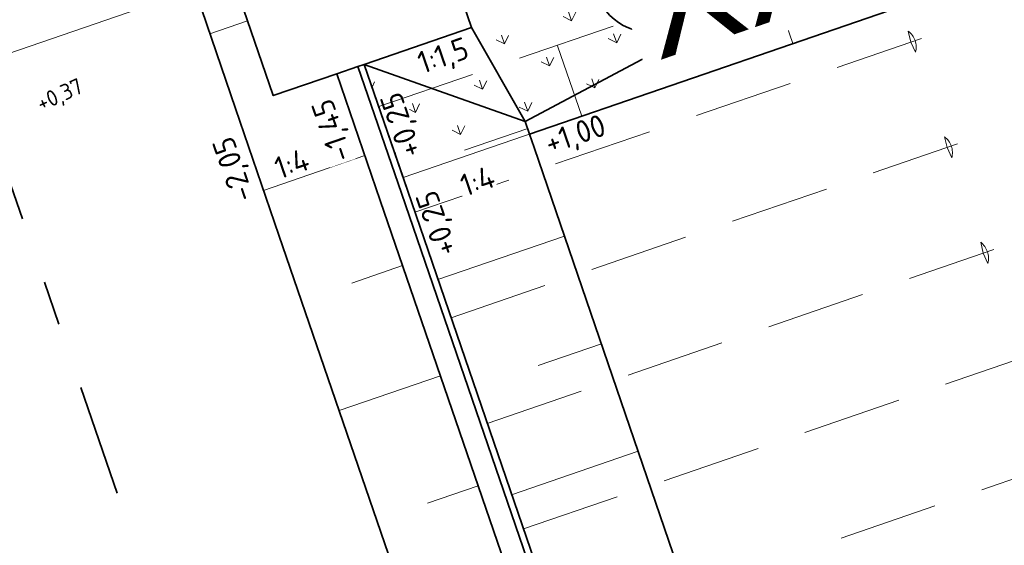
# Model space of a CAD drawing. Header units: metres. Extents: x 264779 to 275389, y 575281 to 580396.
# Tile 99 of 174: x 265347 to 265369, y 576962 to 576974. Entities that reach past the tile are written whole.
import ezdxf
from ezdxf.enums import TextEntityAlignment as Align

# ---------------------------------------------------------------- set-up
doc = ezdxf.new("R2018")
doc.units = ezdxf.units.M
doc.linetypes.add('AL-TEKENBLADGRENS', pattern=[11.5, 2.5, -1.5, 1, -1.5, 1, -1.5, 2.5])
doc.linetypes.add('HIDDEN', pattern=[9.525, 6.35, -3.175])
for name, color, linetype, lineweight in [('B-XX-AL-HOOGTELABEL-T25', 252, 'Continuous', 9), ('N-WA-RI-DETAIL1-G', 1, 'HIDDEN', 18), ('N-WE-GK-BESCHOEIING-G', 130, 'B-WE-GK-BESCHOEIING_TYPE_1-G', 35), ('N-WE-GK-BESCHOEIING_ACHTERKANT-G', 130, 'Continuous', 35), ('N-WE-GW-BERM-G', 90, 'Continuous', 35), ('N-WE-GW-TALUD_KRUIN-G', 3, 'Continuous', 35), ('N-WE-GW-TALUD_TEEN-G', 94, 'Continuous', 35), ('N-WE-GW-TALUDARCERING_KORT-G', 90, 'Continuous', 18), ('N-WE-GW-TALUDARCERING_LANG-G', 60, 'Continuous', 13), ('N-WE-GW-WATERGANG_BODEM-G', 44, 'Continuous', 35), ('N-XX-AL-HOOGTELABEL-T25-M', 7, 'Continuous', 25), ('X-XX-AL-TEKENBLADGRENS-G', 7, 'AL-TEKENBLADGRENS', 35)]:
    doc.layers.add(name, color=color, linetype=linetype, lineweight=lineweight)
for name, color, linetype, lineweight, true_color in [('N-BH-KG-GRENS_PERCEEL-G', 160, 'KG-PERCEEL', 18, 0x003fff), ('N-GV-GR-BOOM-S', 7, 'Continuous', 35, 0x00a500), ('N-GV-GR-GRAS_BERMKRUIDENMENGSEL-A', 7, 'Continuous', 18, 0x00a500), ('N-OI-RI-BELUCHTINGSDRAINAGE_PVC_160-G', 3, 'B-WE-RI-DRAINAGE_PVC_160-G', 35, 0x00ff00)]:
    doc.layers.add(name, color=color, linetype=linetype, lineweight=lineweight, true_color=true_color)
doc.layers.add('X-XX-AL-HULPLAAG-G', color=6, linetype='Continuous', lineweight=18, plot=False)
doc.styles.add('NLCS-ISO-ANNOTATIVE-T25', font='NLCS-ISO.ttf', dxfattribs={"height": 2.5})
doc.styles.add('NLCS-ISO-M1000-T25', font='NLCS-ISO.ttf', dxfattribs={"height": 2.5})
doc.styles.get("Standard").update_dxf_attribs({"font": 'arial.ttf'})
doc.linetypes.add('B-WE-GK-BESCHOEIING_TYPE_1-G', pattern='A,7.5,[151,NLCS.shx,S=2,R=0,X=-0.25,Y=0.6],2.5', length=10)
doc.linetypes.add('B-WE-RI-DRAINAGE_PVC_160-G', pattern='A,10.25,-3,[160,NLCS.shx,S=0.25,R=0,X=0,Y=0],-3.5,["o",Standard,S=1,R=0,X=-0.35,Y=-0.35],-3.25', length=20)
doc.linetypes.add('KG-PERCEEL', pattern='A,2.75,-1,["P",Standard,S=0.9,R=0,X=-0.5,Y=-0.45],-1,2.75,-1,[5,NLCS.shx,S=0.375,R=0,X=0,Y=0],-1', length=9.5)
pattern_1 = [(109.0885258, (229946.4539, 679547.0011), (-1.011904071, 0.491604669), [0.2109375, -1.380052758]), (64.0885258, (229946.4539, 679547.0011), (-1.011904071, 0.491604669), [0.2109375, -0.9140625]), (154.0885258, (229946.4539, 679547.0011), (-0.491604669, -1.011904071), [0.2109375, -0.9140625])]

# ---------------------------------------------------------------- blocks, each defined once
blk = doc.blocks.new('BOOM')
blk.add_lwpolyline([(0.4, 4.34), (0.41, 4.35), (0.41, 4.36), (0.42, 4.37), (0.43, 4.38), (0.44, 4.38), (0.44, 4.39), (0.45, 4.4), (0.46, 4.41), (0.46, 4.42), (0.47, 4.43), (0.47, 4.44), (0.48, 4.46), (0.48, 4.48), (0.47, 4.5), (0.47, 4.53), (0.44, 4.64, -0.52938), (0.49, 4.7, -0.087139), (2.05, 4.26, -0.372341), (2.11, 4.12), (2.17, 3.8), (2.01, 3.64), (1.84, 3.67), (1.63, 3.52), (1.71, 3.32), (1.92, 3.25), (2.5, 3.38), (2.64, 3.31), (2.63, 3.18), (2.5, 3.1), (2.38, 2.71), (2.53, 2.46), (2.92, 3.09, -0.504641), (3.14, 2.89, 0.331948), (3.27, 2.69, 0.282008), (3.68, 2.77), (3.65, 2.75, -0.512156), (3.84, 2.75, -0.16076), (4.7, -0.05), (4.59, -0.16), (4.59, -0.27), (4.48, -0.29), (4.5, -0.4), (4.33, -0.35), (4.28, -0.48), (4.48, -0.61), (4.55, -0.66), (4.66, -0.55, -0.106371), (4, -2.41), (3.42, -2.03), (3.31, -2.1), (3.24, -1.79), (3.03, -1.54), (2.79, -1.55), (2.79, -1.83), (2.61, -2.47), (2.64, -2.59), (2.77, -2.61), (3.62, -2.93, -0.236298), (-0.21, -4.62, 0.159625), (-0.32, -4.4, 0.350802), (-0.29, -4.17, -0.504641), (-0.55, -4.05), (-0.49, -3.84), (-0.6, -3.65), (-0.74, -3.67), (-0.76, -3.82), (-0.87, -3.88), (-1, -3.79), (-1.11, -3.2), (-1.19, -3.12), (-1.4, -3.13), (-1.46, -3.38), (-1.55, -3.41), (-1.63, -3.62), (-1.85, -3.5, 0.733583), (-1.77, -3.66, -0.861625), (-1.72, -3.81, 0.279978), (-1.88, -4.05), (-1.88, -4.06, -0.827056), (-2.04, -4.23, -0.116774), (-3.83, -2.36), (-3.79, -2.35), (-3.76, -2.34), (-3.74, -2.33), (-3.72, -2.32), (-3.71, -2.31), (-3.7, -2.3), (-3.69, -2.29), (-3.47, -2.01), (-3.47, -2), (-3.47, -1.99), (-3.46, -1.99), (-3.46, -1.98), (-3.46, -1.97), (-3.45, -1.96), (-3.45, -1.95), (-3.44, -1.94), (-3.44, -1.92), (-3.43, -1.91), (-3.42, -1.9), (-3.42, -1.88), (-3.41, -1.87), (-3.4, -1.85), (-3.39, -1.84), (-3.39, -1.82), (-3.38, -1.81), (-3.38, -1.79), (-3.38, -1.78), (-3.38, -1.77), (-3.38, -1.76), (-3.38, -1.75), (-3.38, -1.74), (-3.39, -1.73), (-3.4, -1.73), (-3.4, -1.72), (-3.41, -1.72), (-3.42, -1.72), (-3.43, -1.72), (-3.44, -1.72), (-3.45, -1.72), (-3.46, -1.71), (-3.47, -1.71), (-3.48, -1.71), (-3.49, -1.7), (-3.5, -1.69), (-3.52, -1.68), (-3.53, -1.67), (-3.54, -1.67), (-3.55, -1.66), (-3.56, -1.65), (-3.58, -1.64), (-3.59, -1.62), (-3.6, -1.61), (-3.83, -1.87), (-3.84, -1.86), (-3.85, -1.84), (-3.86, -1.83), (-3.87, -1.81), (-3.88, -1.8), (-3.89, -1.79), (-3.91, -1.78), (-3.94, -1.77), (-3.98, -1.78), (-4.04, -1.79), (-4.11, -1.81, -0.040997), (-4.42, -0.95), (-4.26, -0.97), (-4.11, -1.07), (-4.04, -1), (-3.95, -0.85), (-4.03, -0.72), (-3.99, -0.52), (-4.17, -0.51), (-4.29, -0.39), (-4.51, -0.53, -0.05814), (-4.6, 0.76), (-4.47, 0.74), (-3.96, 0.34), (-3.74, 0.41), (-2.88, 0.64), (-2.81, 0.92), (-3.14, 1.05), (-3.19, 1.16), (-3.8, 1.46), (-3.81, 1.63), (-4.02, 1.8), (-4.1, 1.97), (-3.96, 2.19), (-3.65, 2.24), (-3.36, 2.43), (-3.36, 2.62), (-3.54, 2.83), (-3.49, 2.92), (-3.56, 3.05, -0.13428), (-1.53, 4.46, -0.541727), (-1.47, 4.41), (-1.48, 4.28), (-1.48, 4.21), (-1.47, 4.16), (-1.46, 4.12), (-1.44, 4.09), (-1.42, 4.07), (-1.39, 4.05), (-1.37, 4.03), (-1.35, 4.02), (-1.33, 4), (-1.32, 3.99), (-1.3, 3.97), (-1.29, 3.96), (-1.27, 3.95), (-1.26, 3.94), (-1.24, 3.94), (-1.23, 3.94), (-1.21, 3.94), (-1.19, 3.95), (-1.17, 3.96), (-1.15, 3.97), (-1.14, 3.98), (-1.12, 3.99), (-1.1, 4), (-1.08, 4), (-1.06, 4.01), (-1.04, 4.01), (-1.02, 4.01), (-1, 4.02), (-0.98, 4.02), (-0.97, 4.02), (-0.95, 4.03), (-0.94, 4.04), (-0.92, 4.05), (-0.91, 4.06), (-0.9, 4.08), (-0.89, 3.99), (-0.87, 3.96), (-0.77, 3.8), (-0.56, 3.68), (-0.85, 4.16), (-0.85, 4.17), (-0.85, 4.18), (-0.84, 4.2), (-0.84, 4.21), (-0.85, 4.23), (-0.85, 4.24), (-0.86, 4.25), (-0.88, 4.27), (-0.9, 4.28), (-0.92, 4.3), (-0.94, 4.32), (-0.97, 4.35), (-1, 4.38), (-1.03, 4.42), (-1.11, 4.52, -0.543104), (-1.08, 4.59, -0.046766), (-0.22, 4.72, -0.385168), (-0.17, 4.68), (-0.14, 4.5), (-0.13, 4.45), (-0.11, 4.41), (-0.1, 4.38), (-0.08, 4.37), (-0.06, 4.36), (-0.04, 4.36), (-0.03, 4.36), (-0.01, 4.36), (0.01, 4.35), (0.02, 4.35), (0.04, 4.34), (0.06, 4.34), (0.07, 4.33), (0.09, 4.32), (0.1, 4.32), (0.11, 4.31), (0.13, 4.3), (0.14, 4.3), (0.15, 4.29), (0.17, 4.28), (0.18, 4.28), (0.19, 4.27), (0.19, 4.26), (0.2, 4.25), (0.21, 4.24), (0.21, 4.23), (0.22, 4.23), (0.22, 4.22), (0.23, 4.21), (0.23, 4.21), (0.24, 4.2), (0.25, 4.2), (0.26, 4.2), (0.27, 4.21), (0.28, 4.21), (0.29, 4.22), (0.3, 4.22), (0.31, 4.23), (0.32, 4.24), (0.33, 4.26), (0.34, 4.27), (0.35, 4.28), (0.36, 4.3), (0.37, 4.31), (0.38, 4.32), (0.39, 4.33)], format="xyb", close=True)
blk.add_circle((0, 0), 0.138)
at = {"lineweight": 30, "flags": 104}
blk.add_attdef('01', text='', height=1.8, dxfattribs=at).set_placement((-2.45, 3.09), align=Align.TOP_LEFT)

msp = doc.modelspace()

# ---------------------------------------------------------------- hatches: boundary and pattern name
at = {"layer": 'N-GV-GR-GRAS_BERMKRUIDENMENGSEL-A'}
h = msp.add_hatch(dxfattribs=at)
h.set_pattern_fill('AGR-KRUIDEN', color=256, scale=0.5625, pattern_type=2)
h.set_pattern_definition(pattern_1)
h.paths.add_polyline_path([(265375.024, 576980.333), (265358.275, 576971.428), (265358.372, 576971.145), (265376.68, 576977.432), (265375.127, 576981.952), (265356.388, 576975.517), (265356.876, 576974.099)])
h = msp.add_hatch(dxfattribs=at)
h.set_pattern_fill('AGR-KRUIDEN', color=256, scale=0.5625, pattern_type=2)
h.set_pattern_definition(pattern_1)
h.paths.add_polyline_path([(265374.258, 576979.926), (265374.214, 576980.054), (265356.876, 576974.099), (265357.071, 576973.531), (265358.275, 576971.428)], flags=17)
h = msp.add_hatch(dxfattribs=at)
h.set_pattern_fill('AGR-KRUIDEN', color=256, scale=0.5625, pattern_type=2)
h.set_pattern_definition(pattern_1)
h.paths.add_polyline_path([(265358.275, 576971.428), (265357.071, 576973.531), (265354.665, 576972.705)])
h = msp.add_hatch(dxfattribs=at)
h.set_pattern_fill('AGR-KRUIDEN', color=256, scale=0.5625, pattern_type=2)
h.set_pattern_definition(pattern_1)
h.paths.add_polyline_path([(265354.665, 576972.705), (265355.535, 576970.17), (265358.372, 576971.145), (265358.275, 576971.428)])

# ---------------------------------------------------------------- linework, layer by layer
at = {"layer": 'N-BH-KG-GRENS_PERCEEL-G'}
msp.add_lwpolyline([(265359.882, 576957.493), (265355.639, 576969.867), (265355.535, 576970.17), (265383.767, 576979.866), (265388.17, 576967.045)], close=True, dxfattribs=at)
at = {"layer": 'N-OI-RI-BELUCHTINGSDRAINAGE_PVC_160-G'}
msp.add_circle((265361.091, 576974.721), 1.3, dxfattribs=at)
at = {"layer": 'N-WA-RI-DETAIL1-G', "ltscale": 0.35, "flags": 128}
msp.add_lwpolyline([(265357.915, 576976.274), (265359.539, 576971.545), (265364.268, 576973.169), (265362.644, 576977.898)], close=True, dxfattribs=at)
for points in [[(265354.989, 576971.759), (265366.339, 576975.657)], [(265355.801, 576969.394), (265367.152, 576973.287)], [(265356.612, 576967.03), (265367.963, 576970.922)], [(265357.423, 576964.665), (265368.774, 576968.557)], [(265358.234, 576962.3), (265369.585, 576966.192)], [(265359.045, 576959.935), (265370.396, 576963.827)]]:
    msp.add_lwpolyline(points, dxfattribs=at)
for points in [[(265367.021, 576972.977), (265366.916, 576973.205), (265366.858, 576973.45, -0.3)], [(265367.832, 576970.612), (265367.727, 576970.841), (265367.669, 576971.085, -0.3)], [(265368.642, 576968.247), (265368.538, 576968.476), (265368.48, 576968.72, -0.3)]]:
    msp.add_lwpolyline(points, format="xyb", close=True, dxfattribs=at)
at = {"layer": 'N-WE-GK-BESCHOEIING-G', "ltscale": 0.6, "flags": 128}
msp.add_lwpolyline([(265354.523, 576972.656), (265355.497, 576969.819), (265361.924, 576951.105)], dxfattribs=at)
at = {"layer": 'N-WE-GK-BESCHOEIING_ACHTERKANT-G', "flags": 128}
msp.add_lwpolyline([(265361.924, 576951.105), (265362.057, 576951.151), (265355.639, 576969.867), (265354.665, 576972.705), (265354.523, 576972.656)], dxfattribs=at)
at = {"layer": 'N-WE-GW-BERM-G', "flags": 128}
for points in [[(265358.372, 576971.145), (265383.767, 576979.866), (265399.31, 576934.608)], [(265356.388, 576975.517), (265357.071, 576973.531), (265354.665, 576972.705)]]:
    msp.add_lwpolyline(points, dxfattribs=at)
at = {"layer": 'N-WE-GW-TALUD_KRUIN-G', "ltscale": 0.99999, "flags": 128}
for points in [[(265357.071, 576973.528), (265358.275, 576971.428)], [(265358.275, 576971.428), (265358.372, 576971.145), (265358.476, 576970.842), (265364.894, 576952.101), (265373.904, 576925.885), (265399.31, 576934.608), (265403.235, 576935.955)]]:
    msp.add_lwpolyline(points, dxfattribs=at)
at = {"layer": 'N-WE-GW-TALUD_KRUIN-G', "flags": 128}
msp.add_lwpolyline([(265358.275, 576971.428), (265354.665, 576972.705)], dxfattribs=at)
at = {"layer": 'N-WE-GW-TALUD_TEEN-G', "ltscale": 0.99999, "flags": 128}
for points in [[(265358.275, 576971.428), (265375.024, 576980.333)], [(265354.665, 576972.705), (265355.535, 576970.17), (265355.639, 576969.867), (265362.057, 576951.151), (265372.042, 576922.074), (265400.284, 576931.77), (265404.209, 576933.118)]]:
    msp.add_lwpolyline(points, dxfattribs=at)
at = {"layer": 'N-WE-GW-TALUDARCERING_KORT-G'}
for p, q in [((265358.329, 576971.272), (265356.91, 576970.785)), ((265355.525, 576968.198), (265354.39, 576967.808)), ((265359.98, 576966.45), (265358.561, 576965.964)), ((265357.218, 576963.268), (265356.083, 576962.878))]:
    msp.add_line(p, q, dxfattribs=at)
at = {"layer": 'N-WE-GW-TALUDARCERING_LANG-G'}
for p, q in [((265361.648, 576975.738), (265362.379, 576973.61)), ((265352.05, 576973.68), (265351.208, 576973.39)), ((265354.678, 576970.663), (265352.409, 576969.884)), ((265359.155, 576968.861), (265356.316, 576967.889)), ((265356.371, 576965.733), (265354.102, 576964.953)), ((265360.806, 576964.04), (265357.968, 576963.068))]:
    msp.add_line(p, q, dxfattribs=at)
at = {"layer": 'N-WE-GW-WATERGANG_BODEM-G', "flags": 128}
msp.add_lwpolyline([(265350.691, 576982.061), (265349.332, 576981.595), (265352.625, 576972.005), (265354.05, 576972.494)], dxfattribs=at)
msp.add_lwpolyline([(265354.05, 576972.494), (265355.024, 576969.656), (265361.451, 576950.943), (265361.924, 576951.105), (265355.497, 576969.819), (265354.523, 576972.656)], close=True, dxfattribs=at)
at = {"layer": 'X-XX-AL-HULPLAAG-G'}
msp.add_lwpolyline([(265289.959, 576953.465), (265313.574, 576961.575), (265326.607, 576966.051), (265344.493, 576972.193), (265361.724, 576978.111), (265374.303, 576982.431), (265452.786, 577009.383), (265467.748, 577014.521), (265499.489, 577025.422), (265508.54, 577028.53)], dxfattribs=at)
at = {"layer": 'X-XX-AL-TEKENBLADGRENS-G'}
msp.add_line((265315.938, 577059.024), (265371.496, 576898.478), dxfattribs=at)

# ---------------------------------------------------------------- block references
at = {"layer": 'N-GV-GR-BOOM-S'}
ref = msp.add_blockref('BOOM', (265361.091, 576974.721), dxfattribs=dict(at, xscale=0.2, yscale=0.2, zscale=0.2, rotation=19.0885257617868))
lines = msp.add_mtext('XX', dxfattribs={"layer": '0', "insert": (265360.426, 576975.146), "char_height": 2.5, "attachment_point": 1, "rotation": 19.0885, "bg_fill": 3, "box_fill_scale": 1.125, "bg_fill_color": 256, "bg_fill_transparency": 0})
ref.add_attrib('01', '', (265360.426, 576975.146)).embed_mtext(lines)

# ---------------------------------------------------------------- next in the draw order: texts
at = {"layer": 'B-XX-AL-HOOGTELABEL-T25', "insert": (265347.277, 576971.972), "char_height": 0.36, "width": 0.36, "attachment_point": 1, "rotation": 24.4322, "style": 'NLCS-ISO-ANNOTATIVE-T25', "bg_fill": 3, "box_fill_scale": 1.1, "bg_fill_color": 256, "bg_fill_transparency": 0}
msp.add_mtext('+0,37', dxfattribs=at)

# ---------------------------------------------------------------- next in the draw order: linework, layer by layer
at = {"layer": 'N-WE-GW-WATERGANG_BODEM-G', "flags": 128}
msp.add_lwpolyline([(265361.451, 576950.943), (265359.181, 576950.163), (265352.754, 576968.877), (265351.78, 576971.714), (265346.616, 576986.84), (265348.889, 576987.609)], dxfattribs=at)

# ---------------------------------------------------------------- next in the draw order: texts
at = {"layer": 'N-XX-AL-HOOGTELABEL-T25-M', "char_height": 0.5, "attachment_point": 1, "style": 'NLCS-ISO-M1000-T25', "bg_fill": 3, "box_fill_scale": 1.1, "bg_fill_color": 256, "bg_fill_transparency": 0}
for s, insert, width, rotation in [('1:1,5', (265355.809, 576972.96), 0.7048, 18.9534), ('+0,25', (265355.487, 576970.557), 1.04288, 108.9534), ('+1,00', (265358.657, 576971.159), 1.04288, 18.9534), ('-2,05', (265351.726, 576969.561), 1.04288, 108.9534), ('1:4', (265352.603, 576970.596), 0.755, 18.9534), ('1:4', (265356.766, 576970.208), 0.7048, 18.9534), ('+0,25', (265356.283, 576968.355), 1.04288, 108.9534)]:
    msp.add_mtext(s, dxfattribs=dict(at, insert=insert, width=width, rotation=rotation))

# ---------------------------------------------------------------- next in the draw order: texts
at = {"layer": 'N-XX-AL-HOOGTELABEL-T25-M', "insert": (265353.929, 576970.459), "char_height": 0.5, "width": 1.04288, "attachment_point": 1, "rotation": 108.9534, "style": 'NLCS-ISO-M1000-T25', "bg_fill": 3, "box_fill_scale": 1.1, "bg_fill_color": 256, "bg_fill_transparency": 0}
msp.add_mtext('-1,45', dxfattribs=at)

doc.saveas('drawing.dxf')
